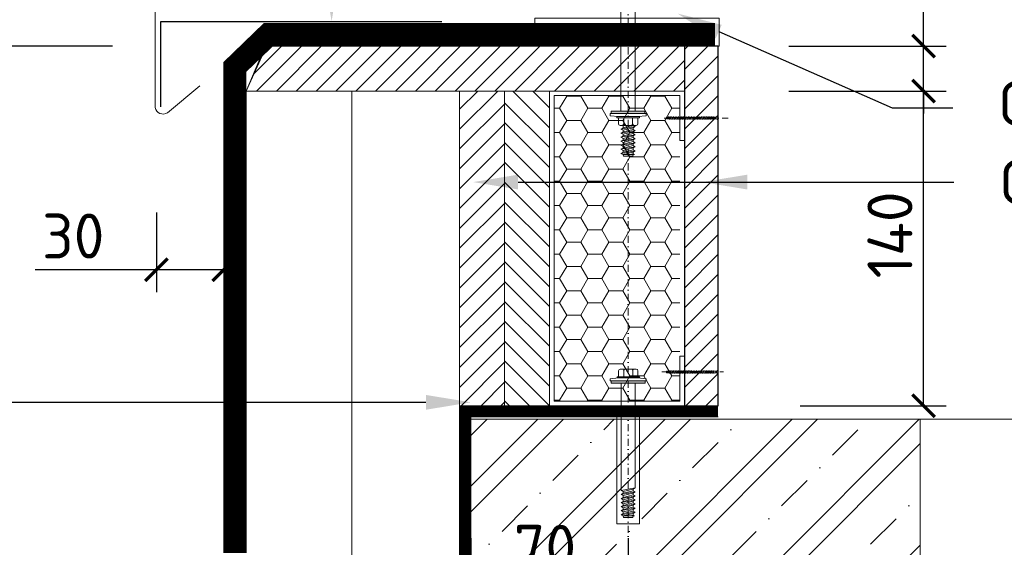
# Model space of a CAD drawing. Header units: millimetres. Extents: x -385852 to 238709, y -99680 to 201840.
# Tile 157 of 176: x 32961 to 33399, y -50283 to -50048. Entities that reach past the tile are written whole.
import ezdxf
from ezdxf import colors
from ezdxf.entities.mleader import LeaderData, LeaderLine
from ezdxf.math import Vec2, Vec3

# ---------------------------------------------------------------- set-up
doc = ezdxf.new("R2010")
doc.units = ezdxf.units.MM
doc.linetypes.add('CARKOVANA', pattern=[5, 3, -2])
doc.linetypes.add('DASHDOT', pattern=[25.4, 12.7, -6.35, 0, -6.35])
doc.layers.get('0').update_dxf_attribs({"color": 4})
doc.layers.get('Defpoints').update_dxf_attribs({"color": 8})
doc.layers.add('_____detaily', color=1, linetype='Continuous')
doc.layers.add('_____detaily @ 10', color=1, linetype='Continuous')
for name, color, linetype, lineweight in [('A99_N_sraf', 252, 'Continuous', 9), ('A99_N_sraf @ 100', 252, 'Continuous', 9), ('A99_N_sraf @ 200', 252, 'Continuous', 9), ('A99_N_sraf @ 50', 252, 'Continuous', 9), ('A99_S_kce-pohl', 7, 'Continuous', 5), ('A99_S_kce-rez-sil', 7, 'Continuous', 5)]:
    doc.layers.add(name, color=color, linetype=linetype, lineweight=lineweight)
doc.styles.add('A99_popis', font='isocpeur.ttf')
doc.styles.get("Standard").update_dxf_attribs({"font": 'isocpeur.ttf', "height": 20})
doc.linetypes.add('IZOLACE', pattern='A,0.00254,-2.54,[134,ltypeshp.shx,S=2.54,R=0,X=-2.54,Y=0],-5.08,[134,ltypeshp.shx,S=2.54,R=180,X=2.54,Y=0],-2.54', length=10.16254)
doc.dimstyles.new('detaily_10', dxfattribs={"dimtxt": 20, "dimasz": 10, "dimexe": 10, "dimexo": 10, "dimgap": 5, "dimtad": 1, "dimdec": 0, "dimtxsty": 'Standard', "dimblk": 'ARCHTICK', "dimcen": 3, "dimazin": 0, "dimtfac": 1, "dimtdec": 0, "dimtmove": 0, "dimatfit": 0, "dimfxl": 0, "dimarcsym": 0})
pattern_1 = [(45, (27501.5, -19316), (-28.28427, 28.28427), []), (45, (27512.814, -19316), (-28.28427, 28.28427), []), (45, (27535.44, -19316), (-16.970563, 39.59798), [16, -8, 0, -8])]

# ---------------------------------------------------------------- blocks, each defined once
blk = doc.blocks.new('_ArchTick')
at = {"color": 0, "linetype": 'ByBlock', "const_width": 0.15}
blk.add_lwpolyline([(-0.5, -0.5), (0.5, 0.5)], dxfattribs=at)
blk = doc.blocks.new('*D209')
at = {"layer": '_____detaily', "color": 0, "linetype": 'Continuous', "lineweight": -2, "transparency": 16777216}
for p, q in [((33051.5, -50103.76), (33051.5, -50169.5)), ((33021.5, -50134), (33021.5, -50169.5)), ((33021.5, -50159.5), (32967.5, -50159.5)), ((33051.5, -50159.5), (33021.5, -50159.5)), ((33051.5, -50159.5), (33061.5, -50159.5))]:
    blk.add_line(p, q, dxfattribs=at)
at = {"layer": 'Defpoints', "color": 0, "linetype": 'Continuous', "lineweight": 5, "transparency": 16777216}
for p in [(33051.5, -50093.76), (33021.5, -50124), (33021.5, -50159.5)]:
    blk.add_point(p, dxfattribs=at)
at = {"layer": '_____detaily', "color": 0, "linetype": 'Continuous', "lineweight": -2, "transparency": 16777216, "xscale": 10, "yscale": 10, "zscale": 10}
blk.add_blockref('_ArchTick', (33021.5, -50159.5), dxfattribs=at)
at = {"layer": '_____detaily', "color": 0, "linetype": 'Continuous', "lineweight": -2, "transparency": 16777216, "xscale": 10, "yscale": 10, "zscale": 10, "rotation": 180}
blk.add_blockref('_ArchTick', (33051.5, -50159.5), dxfattribs=at)
at = {"layer": '_____detaily', "color": 0, "linetype": 'Continuous', "lineweight": 5, "transparency": 16777216, "insert": (32984.5, -50144.5), "char_height": 20, "attachment_point": 5}
blk.add_mtext('30', dxfattribs=at)
blk = doc.blocks.new('*D208')
at = {"layer": '_____detaily', "color": 0, "linetype": 'Continuous', "lineweight": -2, "transparency": 16777216}
for p, q in [((33002, -50060), (32932, -50060)), ((32942, -50461.5), (32942, -50060)), ((32978.5, -50461.5), (32932, -50461.5))]:
    blk.add_line(p, q, dxfattribs=at)
at = {"layer": 'Defpoints', "color": 0, "linetype": 'Continuous', "lineweight": 5, "transparency": 16777216}
for p in [(32942, -50060), (33131.5, -50060), (32988.5, -50461.5)]:
    blk.add_point(p, dxfattribs=at)
at = {"layer": '_____detaily', "color": 0, "linetype": 'Continuous', "lineweight": -2, "transparency": 16777216, "xscale": 10, "yscale": 10, "zscale": 10}
for p, rotation in [((32942, -50060), 90), ((32942, -50461.5), 270)]:
    blk.add_blockref('_ArchTick', p, dxfattribs=dict(at, rotation=rotation))
at = {"layer": '_____detaily', "color": 0, "linetype": 'Continuous', "lineweight": 5, "transparency": 16777216, "insert": (32927, -50255.5), "char_height": 20, "attachment_point": 5, "rotation": 90}
blk.add_mtext('402', dxfattribs=at)
blk = doc.blocks.new('Befestiger_gross')
at = {"layer": '_____detaily', "linetype": 'Continuous', "lineweight": -2}
for p, q in [((0.53, 0.5), (0, 0)), ((0.53, 0.5), (0, 0)), ((0.53, -0.51), (0, 0)), ((0.53, -0.51), (0, 0)), ((2.14, 0.5), (0.53, 0.5)), ((2.14, 0.5), (0.53, 0.5)), ((0.57, 0.5), (0.56, 0.5)), ((0.56, 0.5), (0.56, 0.5)), ((0.57, 0.5), (0.56, 0.5)), ((0.56, 0.5), (0.56, 0.5)), ((1.67, -1.02), (2.31, 1.02)), ((2.31, 1.01), (2.14, 0.5)), ((2.31, 1.01), (2.46, 0.5)), ((2.31, 1.01), (2.46, 0.5)), ((3.33, 0.5), (2.46, 0.5)), ((3.33, 0.5), (2.46, 0.5)), ((2.86, -1.02), (3.49, 1.02)), ((3.49, 1.01), (3.33, 0.5)), ((3.49, 1.01), (3.65, 0.5)), ((3.49, 1.01), (3.65, 0.5)), ((4.52, 0.5), (3.65, 0.5)), ((4.52, 0.5), (3.65, 0.5)), ((4.04, -1.02), (4.68, 1.02)), ((4.52, 0.5), (4.68, 1.01)), ((4.68, 1.01), (4.83, 0.51)), ((4.68, 1.01), (4.83, 0.51)), ((5.69, 0.51), (4.83, 0.51)), ((5.69, 0.51), (4.83, 0.51)), ((5.22, -0.99), (5.86, 1.05)), ((5.69, 0.51), (5.86, 1.04)), ((5.86, 1.04), (6.02, 0.52)), ((5.86, 1.04), (6.02, 0.52)), ((6.88, 0.52), (6.02, 0.52)), ((6.02, 0.52), (6.02, 0.52)), ((6.88, 0.52), (6.02, 0.52)), ((6.02, 0.52), (6.02, 0.52)), ((6.41, -0.99), (7.05, 1.05)), ((6.88, 0.52), (7.05, 1.04)), ((7.05, 1.04), (7.2, 0.52)), ((7.05, 1.04), (7.2, 0.52)), ((8.07, 0.52), (7.2, 0.52)), ((8.07, 0.52), (7.2, 0.52)), ((7.59, -0.99), (8.23, 1.05)), ((8.07, 0.52), (8.23, 1.04)), ((8.23, 1.04), (8.39, 0.52)), ((8.23, 1.04), (8.39, 0.52)), ((9.26, 0.52), (8.39, 0.52)), ((9.26, 0.52), (8.39, 0.52)), ((8.78, -0.99), (9.42, 1.05)), ((9.26, 0.52), (9.42, 1.04)), ((9.42, 1.04), (9.58, 0.52)), ((9.42, 1.04), (9.58, 0.52)), ((10.46, 0.52), (9.58, 0.52)), ((10.46, 0.52), (9.58, 0.52)), ((9.98, -1.02), (10.62, 1.02)), ((10.62, 1.01), (10.46, 0.52)), ((10.62, 1.01), (10.77, 0.5)), ((10.62, 1.01), (10.77, 0.5)), ((11.64, 0.5), (10.77, 0.5)), ((11.64, 0.5), (10.77, 0.5)), ((11.16, -1.02), (11.8, 1.02)), ((11.8, 1.01), (11.64, 0.5)), ((11.8, 1.01), (11.96, 0.5)), ((11.8, 1.01), (11.96, 0.5)), ((12.83, 0.5), (11.96, 0.5)), ((12.83, 0.5), (11.96, 0.5)), ((12.35, -1.02), (12.99, 1.02)), ((12.99, 1.01), (12.83, 0.5)), ((12.99, 1.01), (13.14, 0.51)), ((12.99, 1.01), (13.14, 0.51)), ((14, 0.51), (13.14, 0.51)), ((14, 0.51), (13.14, 0.51)), ((13.53, -0.99), (14.17, 1.05)), ((14.17, 1.04), (14, 0.51)), ((14.17, 1.04), (14.32, 0.52)), ((14.17, 1.04), (14.32, 0.52)), ((15.19, 0.52), (14.32, 0.52)), ((14.32, 0.52), (14.32, 0.52)), ((15.19, 0.52), (14.32, 0.52)), ((14.32, 0.52), (14.32, 0.52)), ((14.72, -0.99), (15.36, 1.05)), ((15.36, 1.04), (15.19, 0.52)), ((15.36, 1.04), (15.51, 0.52)), ((15.36, 1.04), (15.51, 0.52)), ((16.38, 0.52), (15.51, 0.52)), ((16.38, 0.52), (15.51, 0.52)), ((15.9, -0.99), (16.54, 1.05)), ((16.54, 1.04), (16.38, 0.52)), ((16.54, 1.04), (16.7, 0.52)), ((16.54, 1.04), (16.7, 0.52)), ((17.57, 0.52), (16.7, 0.52)), ((17.57, 0.52), (16.7, 0.52)), ((17.09, -0.99), (17.73, 1.05)), ((17.73, 1.04), (17.57, 0.52)), ((17.73, 1.04), (17.89, 0.52)), ((17.73, 1.04), (17.89, 0.52)), ((18.75, 0.52), (17.89, 0.52)), ((18.75, 0.52), (17.89, 0.52)), ((18.28, -0.99), (18.92, 1.05)), ((18.92, 1.04), (18.75, 0.52)), ((18.92, 1.04), (19.07, 0.54)), ((18.92, 1.04), (19.07, 0.54)), ((19.95, 0.54), (19.07, 0.54)), ((19.95, 0.54), (19.07, 0.54)), ((19.47, -0.98), (20.11, 1.06)), ((20.11, 1.05), (19.95, 0.54)), ((20.11, 1.05), (20.27, 0.54)), ((20.11, 1.05), (20.27, 0.54)), ((21.14, 0.54), (20.27, 0.54)), ((20.27, 0.54), (20.27, 0.54)), ((21.14, 0.54), (20.27, 0.54)), ((20.27, 0.54), (20.27, 0.54)), ((20.66, -0.98), (21.3, 1.06)), ((21.3, 1.05), (21.14, 0.54)), ((21.3, 1.05), (21.46, 0.54)), ((21.3, 1.05), (21.46, 0.54)), ((22.32, 0.54), (21.46, 0.54)), ((22.32, 0.54), (21.46, 0.54)), ((21.85, -0.98), (22.49, 1.06)), ((22.49, 1.05), (22.32, 0.54)), ((22.49, 1.05), (22.64, 0.54)), ((22.49, 1.05), (22.64, 0.54)), ((23.51, 0.54), (22.64, 0.54)), ((23.51, 0.54), (22.64, 0.54)), ((23.04, -0.98), (23.67, 1.06)), ((23.67, 1.05), (23.51, 0.54)), ((23.67, 1.05), (23.83, 0.54)), ((23.67, 1.05), (23.83, 0.54)), ((24.7, 0.54), (23.83, 0.54)), ((24.7, 0.54), (23.83, 0.54)), ((24.22, -0.98), (24.86, 1.06)), ((24.86, 1.05), (24.7, 0.54)), ((24.86, 1.05), (25.02, 0.54)), ((24.86, 1.05), (25.02, 0.54)), ((25.88, 0.54), (25.02, 0.54)), ((25.88, 0.54), (25.02, 0.54)), ((25.41, -0.99), (26.05, 1.06)), ((26.05, 1.05), (25.88, 0.54)), ((26.05, 1.05), (26.2, 0.54)), ((26.05, 1.05), (26.2, 0.54)), ((27.04, 0.54), (26.2, 0.54)), ((27.04, 0.54), (26.2, 0.54)), ((26.55, -1.02), (27.19, 1.03)), ((27.19, 1.02), (27.04, 0.54)), ((27.19, 1.02), (27.34, 0.5)), ((27.19, 1.02), (27.34, 0.5)), ((28.21, 0.5), (27.34, 0.5)), ((28.21, 0.5), (27.34, 0.5)), ((27.74, -1.02), (28.38, 1.03)), ((28.38, 1.02), (28.21, 0.5)), ((28.38, 1.02), (28.53, 0.5)), ((28.38, 1.02), (28.53, 0.5)), ((29.4, 0.5), (28.53, 0.5)), ((28.53, 0.5), (28.53, 0.5)), ((29.4, 0.5), (28.53, 0.5)), ((28.53, 0.5), (28.53, 0.5)), ((28.92, -1.02), (29.56, 1.03)), ((29.56, 1.02), (29.4, 0.5)), ((29.56, 1.02), (29.72, 0.5)), ((29.56, 1.02), (29.72, 0.5)), ((30.59, 0.5), (29.72, 0.5)), ((30.59, 0.5), (29.72, 0.5)), ((30.11, -1.02), (30.75, 1.03)), ((30.75, 1.02), (30.59, 0.5)), ((30.75, 1.02), (30.91, 0.5)), ((30.75, 1.02), (30.91, 0.5)), ((31.77, 0.5), (30.91, 0.5)), ((31.77, 0.5), (30.91, 0.5)), ((31.3, -1.02), (31.94, 1.03)), ((31.94, 1.02), (31.77, 0.5)), ((31.94, 1.02), (32.09, 0.5)), ((31.94, 1.02), (32.09, 0.5)), ((32.96, 0.5), (32.09, 0.5)), ((32.96, 0.5), (32.09, 0.5)), ((32.49, -1.02), (33.12, 1.03)), ((33.12, 1.02), (32.96, 0.5)), ((33.12, 1.02), (33.28, 0.5)), ((33.12, 1.02), (33.28, 0.5)), ((34.15, 0.5), (33.28, 0.5)), ((34.15, 0.5), (33.28, 0.5)), ((33.67, -1.02), (34.31, 1.03)), ((34.31, 1.02), (34.15, 0.5)), ((34.31, 1.02), (34.47, 0.5)), ((34.31, 1.02), (34.47, 0.5)), ((36.49, 0.5), (34.47, 0.5)), ((36.49, 0.5), (34.47, 0.5)), ((36.49, 0.5), (37.27, 1.44)), ((36.49, 0.5), (37.27, 1.44)), ((37.27, -1.44), (37.27, 1.44)), ((37.27, -1.44), (37.27, 1.44)), ((1.51, -0.51), (0.53, -0.51)), ((1.51, -0.51), (0.53, -0.51)), ((1.51, -0.51), (1.67, -1.02)), ((1.51, -0.51), (1.67, -1.02)), ((1.67, -1.02), (1.83, -0.51)), ((2.7, -0.51), (1.83, -0.51)), ((2.7, -0.51), (1.83, -0.51)), ((2.7, -0.51), (2.85, -1.02)), ((2.7, -0.51), (2.85, -1.02)), ((2.85, -1.02), (3.01, -0.51)), ((3.89, -0.51), (3.01, -0.51)), ((3.89, -0.51), (3.01, -0.51)), ((3.89, -0.51), (4.04, -1.02)), ((3.89, -0.51), (4.04, -1.02)), ((4.21, -0.49), (4.04, -1.02)), ((5.06, -0.49), (4.21, -0.49)), ((5.06, -0.49), (4.21, -0.49)), ((5.06, -0.49), (5.22, -0.99)), ((5.06, -0.49), (5.22, -0.99)), ((5.38, -0.49), (5.22, -0.99)), ((6.25, -0.49), (5.38, -0.49)), ((6.25, -0.49), (5.38, -0.49)), ((6.25, -0.49), (6.4, -0.99)), ((6.25, -0.49), (6.4, -0.99)), ((6.57, -0.49), (6.4, -0.99)), ((7.44, -0.49), (6.57, -0.49)), ((7.44, -0.49), (6.57, -0.49)), ((7.44, -0.49), (7.59, -0.99)), ((7.44, -0.49), (7.59, -0.99)), ((7.75, -0.49), (7.59, -0.99)), ((8.63, -0.49), (7.75, -0.49)), ((8.63, -0.49), (7.75, -0.49)), ((8.63, -0.49), (8.78, -0.99)), ((8.63, -0.49), (8.78, -0.99)), ((8.94, -0.49), (8.78, -0.99)), ((9.81, -0.49), (8.94, -0.49)), ((9.81, -0.49), (8.94, -0.49)), ((9.81, -0.49), (9.97, -1.02)), ((9.81, -0.49), (9.97, -1.02)), ((10.14, -0.51), (9.97, -1.02)), ((11.01, -0.51), (10.14, -0.51)), ((11.01, -0.51), (10.14, -0.51)), ((11.01, -0.51), (11.16, -1.02)), ((11.01, -0.51), (11.16, -1.02)), ((11.32, -0.51), (11.16, -1.02)), ((12.19, -0.51), (11.32, -0.51)), ((12.19, -0.51), (11.32, -0.51)), ((12.19, -0.51), (12.35, -1.02)), ((12.19, -0.51), (12.35, -1.02)), ((12.54, -0.49), (12.35, -1.02)), ((13.37, -0.49), (12.54, -0.49)), ((13.37, -0.49), (12.54, -0.49)), ((13.37, -0.49), (13.53, -0.99)), ((13.37, -0.49), (13.53, -0.99)), ((13.69, -0.49), (13.53, -0.99)), ((14.56, -0.49), (13.69, -0.49)), ((14.56, -0.49), (13.69, -0.49)), ((14.56, -0.49), (14.71, -0.99)), ((14.56, -0.49), (14.71, -0.99)), ((14.88, -0.49), (14.71, -0.99)), ((15.75, -0.49), (14.88, -0.49)), ((15.75, -0.49), (14.88, -0.49)), ((15.75, -0.49), (15.9, -0.99)), ((15.75, -0.49), (15.9, -0.99)), ((16.06, -0.49), (15.9, -0.99)), ((16.93, -0.49), (16.06, -0.49)), ((16.93, -0.49), (16.06, -0.49)), ((16.93, -0.49), (17.09, -0.99)), ((16.93, -0.49), (17.09, -0.99)), ((17.25, -0.49), (17.09, -0.99)), ((18.12, -0.49), (17.25, -0.49)), ((18.12, -0.49), (17.25, -0.49)), ((18.12, -0.49), (18.28, -0.99)), ((18.12, -0.49), (18.28, -0.99)), ((18.44, -0.47), (18.28, -0.99)), ((19.32, -0.47), (18.44, -0.47)), ((19.32, -0.47), (18.44, -0.47)), ((19.32, -0.47), (19.47, -0.98)), ((19.32, -0.47), (19.47, -0.98)), ((19.63, -0.47), (19.47, -0.98)), ((20.5, -0.47), (19.63, -0.47)), ((20.5, -0.47), (19.63, -0.47)), ((20.5, -0.47), (20.66, -0.98)), ((20.5, -0.47), (20.66, -0.98)), ((20.82, -0.47), (20.66, -0.98)), ((21.69, -0.47), (20.82, -0.47)), ((21.69, -0.47), (20.82, -0.47)), ((21.69, -0.47), (21.85, -0.98)), ((21.69, -0.47), (21.85, -0.98)), ((22.01, -0.47), (21.85, -0.98)), ((22.88, -0.47), (22.01, -0.47)), ((22.88, -0.47), (22.01, -0.47)), ((22.88, -0.47), (23.03, -0.98)), ((22.88, -0.47), (23.03, -0.98)), ((23.19, -0.47), (23.03, -0.98)), ((24.07, -0.47), (23.19, -0.47)), ((24.07, -0.47), (23.19, -0.47)), ((24.07, -0.47), (24.22, -0.98)), ((24.07, -0.47), (24.22, -0.98)), ((24.38, -0.47), (24.22, -0.98)), ((25.25, -0.47), (24.38, -0.47)), ((25.25, -0.47), (24.38, -0.47)), ((25.25, -0.47), (25.41, -0.98)), ((25.25, -0.47), (25.41, -0.98)), ((25.56, -0.51), (25.41, -0.98)), ((26.39, -0.51), (25.56, -0.51)), ((26.39, -0.51), (25.56, -0.51)), ((26.39, -0.51), (26.55, -1.01)), ((26.39, -0.51), (26.55, -1.01)), ((26.71, -0.51), (26.55, -1.01)), ((27.58, -0.51), (26.71, -0.51)), ((27.58, -0.51), (26.71, -0.51)), ((27.58, -0.51), (27.73, -1.01)), ((27.58, -0.51), (27.73, -1.01)), ((27.9, -0.51), (27.73, -1.01)), ((28.77, -0.51), (27.9, -0.51)), ((28.77, -0.51), (27.9, -0.51)), ((28.77, -0.51), (28.92, -1.01)), ((28.77, -0.51), (28.92, -1.01)), ((29.08, -0.51), (28.92, -1.01)), ((29.95, -0.51), (29.08, -0.51)), ((29.95, -0.51), (29.08, -0.51)), ((29.95, -0.51), (30.11, -1.02)), ((29.95, -0.51), (30.11, -1.02)), ((30.27, -0.51), (30.11, -1.02)), ((31.14, -0.51), (30.27, -0.51)), ((31.14, -0.51), (30.27, -0.51)), ((31.14, -0.51), (31.3, -1.02)), ((31.14, -0.51), (31.3, -1.02)), ((31.46, -0.51), (31.3, -1.02)), ((32.33, -0.51), (31.46, -0.51)), ((32.33, -0.51), (31.46, -0.51)), ((32.33, -0.51), (32.49, -1.02)), ((32.33, -0.51), (32.49, -1.02)), ((32.64, -0.51), (32.49, -1.02)), ((33.52, -0.51), (32.64, -0.51)), ((33.52, -0.51), (32.64, -0.51)), ((33.52, -0.51), (33.67, -1.02)), ((33.52, -0.51), (33.67, -1.02)), ((33.83, -0.5), (33.67, -1.02)), ((36.51, -0.5), (33.83, -0.5)), ((36.51, -0.5), (33.83, -0.5)), ((36.51, -0.5), (37.27, -1.44)), ((36.51, -0.5), (37.27, -1.44))]:
    blk.add_line(p, q, dxfattribs=at)
blk = doc.blocks.new('*D212')
at = {"layer": '_____detaily', "color": 0, "linetype": 'Continuous', "lineweight": -2, "transparency": 16777216}
for p, q in [((33161.5, -50279), (33161.5, -50308)), ((33231.5, -50279), (33231.5, -50308)), ((33161.5, -50298), (33231.5, -50298))]:
    blk.add_line(p, q, dxfattribs=at)
at = {"layer": 'Defpoints', "color": 0, "linetype": 'Continuous', "lineweight": 5, "transparency": 16777216}
for p in [(33161.5, -50269), (33231.5, -50269), (33231.5, -50298)]:
    blk.add_point(p, dxfattribs=at)
at = {"layer": '_____detaily', "color": 0, "linetype": 'Continuous', "lineweight": -2, "transparency": 16777216, "xscale": 10, "yscale": 10, "zscale": 10, "rotation": 180}
blk.add_blockref('_ArchTick', (33161.5, -50298), dxfattribs=at)
at = {"layer": '_____detaily', "color": 0, "linetype": 'Continuous', "lineweight": -2, "transparency": 16777216, "xscale": 10, "yscale": 10, "zscale": 10}
blk.add_blockref('_ArchTick', (33231.5, -50298), dxfattribs=at)
at = {"layer": '_____detaily', "color": 0, "linetype": 'Continuous', "lineweight": 5, "transparency": 16777216, "insert": (33194.5, -50283), "char_height": 20, "attachment_point": 5}
blk.add_mtext('70', dxfattribs=at)
blk = doc.blocks.new('*D214')
at = {"layer": '_____detaily', "color": 0, "linetype": 'Continuous', "lineweight": -2, "transparency": 16777216}
for p, q in [((33308, -50080), (33373, -50080)), ((33363, -50220), (33363, -50080)), ((33308, -50220), (33373, -50220))]:
    blk.add_line(p, q, dxfattribs=at)
at = {"layer": 'Defpoints', "color": 0, "linetype": 'Continuous', "lineweight": 5, "transparency": 16777216}
for p in [(33298, -50080), (33363, -50080), (33298, -50220)]:
    blk.add_point(p, dxfattribs=at)
at = {"layer": '_____detaily', "color": 0, "linetype": 'Continuous', "lineweight": -2, "transparency": 16777216, "xscale": 10, "yscale": 10, "zscale": 10}
for p, rotation in [((33363, -50080), 90), ((33363, -50220), 270)]:
    blk.add_blockref('_ArchTick', p, dxfattribs=dict(at, rotation=rotation))
at = {"layer": '_____detaily', "color": 0, "linetype": 'Continuous', "lineweight": 5, "transparency": 16777216, "insert": (33348, -50144), "char_height": 20, "attachment_point": 5, "rotation": 90}
blk.add_mtext('140', dxfattribs=at)
blk = doc.blocks.new('*D213')
at = {"layer": '_____detaily', "color": 0, "linetype": 'Continuous', "lineweight": -2, "transparency": 16777216}
for p, q in [((33363, -50060), (33363, -49991)), ((33303, -50060), (33373, -50060)), ((33363, -50080), (33363, -50060)), ((33303, -50080), (33373, -50080)), ((33363, -50080), (33363, -50090))]:
    blk.add_line(p, q, dxfattribs=at)
at = {"layer": 'Defpoints', "color": 0, "linetype": 'Continuous', "lineweight": 5, "transparency": 16777216}
for p in [(33282.5, -50060), (33283, -50080), (33363, -50080)]:
    blk.add_point(p, dxfattribs=at)
at = {"layer": '_____detaily', "color": 0, "linetype": 'Continuous', "lineweight": -2, "transparency": 16777216, "xscale": 10, "yscale": 10, "zscale": 10}
for p, rotation in [((33363, -50060), 270), ((33363, -50080), 90)]:
    blk.add_blockref('_ArchTick', p, dxfattribs=dict(at, rotation=rotation))
at = {"layer": '_____detaily', "color": 0, "linetype": 'Continuous', "lineweight": 5, "transparency": 16777216, "insert": (33348, -50008), "char_height": 20, "attachment_point": 5, "rotation": 90}
blk.add_mtext('20', dxfattribs=at)
blk = doc.blocks.new('*U330')
at = {"layer": 'A99_N_sraf @ 100', "lineweight": 0, "ltscale": 2, "transparency": 33554687}
h = blk.add_hatch(dxfattribs=at)
h.set_pattern_fill('ZELEZOBETON', color=256, scale=8)
h.set_pattern_definition(pattern_1)
h.paths.add_polyline_path([(33361.5, -50991), (33361.5, -50226), (33161.5, -50226), (33161.5, -50741), (33261.5, -50741), (33261.5, -50991)])
at = {"layer": 'A99_N_sraf @ 200', "lineweight": 0, "ltscale": 2, "transparency": 33554687}
h = blk.add_hatch(dxfattribs=at)
h.set_pattern_fill('ZELEZOBETON', color=256, scale=8)
h.set_pattern_definition(pattern_1)
h.paths.add_polyline_path([(33361.5, -50991), (33361.5, -50226), (33161.5, -50226), (33161.5, -50741), (33261.5, -50741), (33261.5, -50991)])
at = {"layer": 'A99_N_sraf @ 50', "lineweight": 0, "ltscale": 2, "transparency": 33554687}
h = blk.add_hatch(dxfattribs=at)
h.set_pattern_fill('ZELEZOBETON', color=256, scale=8)
h.set_pattern_definition(pattern_1)
h.paths.add_polyline_path([(33361.5, -50991), (33361.5, -50226), (33161.5, -50226), (33161.5, -50741), (33261.5, -50741), (33261.5, -50991)])

msp = doc.modelspace()

# ---------------------------------------------------------------- hatches: boundary and pattern name
at = {"layer": '_____detaily', "lineweight": 0, "transparency": 33554562}
h = msp.add_hatch(dxfattribs=at)
h.set_pattern_fill('ANSI31', color=1, scale=50, angle=-90)
h.set_pattern_definition([(45, (-1342.6666, -54640), (-4.4194174, 4.4194174), [])])
h.paths.add_polyline_path([(33062, -50080), (33256.5, -50080), (33256.5, -50060), (33069.5, -50060)])
h = msp.add_hatch(dxfattribs=at)
h.set_pattern_fill('ANSI31', color=1, scale=50, angle=-90)
h.set_pattern_definition([(45, (-1170.6666, -54640), (-4.4194174, 4.4194174), [])])
h.paths.add_polyline_path([(33256.5, -50060), (33256.5, -50220), (33271.5, -50220), (33271.5, -50060)])
h = msp.add_hatch(dxfattribs=at)
h.set_pattern_fill('ANSI31', color=1, scale=50, angle=-90)
h.set_pattern_definition([(45, (-1270.6666, -54640), (-4.4194174, 4.4194174), [])])
h.paths.add_polyline_path([(33156.5, -50080), (33156.5, -50220), (33176.5, -50220), (33176.5, -50080)])
h = msp.add_hatch(dxfattribs=at)
h.set_pattern_fill('ANSI31', color=1, scale=50, angle=-90)
h.set_pattern_definition([(315, (0, 0), (4.4194174, 4.4194174), [])])
h.paths.add_polyline_path([(33176.5, -50080), (33176.5, -50220), (33196.5, -50220), (33196.5, -50080)])
at = {"layer": '_____detaily', "lineweight": 0}
for points in [[(33238.95743, -50089.99955), (33223.95748, -50089.99955), (33223.95748, -50088.99955), (33238.95743, -50088.99955)], [(33238.99899, -50209.0001), (33223.99905, -50209.0001), (33223.99905, -50210.0001), (33238.99899, -50210.0001)]]:
    msp.add_hatch(color=9, dxfattribs=at).paths.add_polyline_path(points)
at = {"layer": 'A99_N_sraf @ 200', "linetype": 'Continuous', "lineweight": 0}
h = msp.add_hatch(dxfattribs=at)
h.set_pattern_fill('HONEY', color=1, scale=0.25, angle=-90, style=2)
h.set_pattern_definition([(360, (-1017274, 154500), (9.375, 5.41265875), [6.25, -12.5]), (120, (-1017274, 154500), (-9.37499998, 5.412658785), [6.25, -12.5]), (60, (-1017274, 154500), (2e-08, 10.825317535), [-12.5, 6.25])])
h.paths.add_polyline_path([(33198.5, -50082), (33198.5, -50218), (33254.5, -50218), (33254.5, -50082)])

# ---------------------------------------------------------------- linework, layer by layer
at = {"layer": '_____detaily', "lineweight": 0}
for p, q in [((33228.30748, -50088.99955), (33228.30748, -50041.71581)), ((33234.60748, -50088.99955), (33234.60748, -50041.71581)), ((33223.95748, -50088.99875), (33223.95743, -50089.99955)), ((33223.95748, -50089.99955), (33223.95748, -50088.99955)), ((33223.95748, -50088.99955), (33238.95743, -50088.99955)), ((33238.95743, -50088.99955), (33238.95743, -50089.99955)), ((33223.45743, -50089.99955), (33223.45737, -50090.99954)), ((33223.45737, -50090.99954), (33227.17, -50091.36074)), ((33223.45743, -50089.99955), (33239.45743, -50089.99955)), ((33223.45743, -50089.99955), (33223.45743, -50090.99955)), ((33238.95743, -50089.99955), (33223.95748, -50089.99955)), ((33226.49998, -50091.36074), (33226.49996, -50091.86074)), ((33236.49996, -50091.86124), (33226.49996, -50091.86074)), ((33236.49998, -50091.36124), (33226.49998, -50091.36074)), ((33227.16996, -50092.15278), (33227.16982, -50094.50982)), ((33235.82997, -50091.36124), (33227.17, -50091.36074)), ((33229.53176, -50092.15289), (33229.53163, -50094.50996)), ((33233.46811, -50092.153), (33233.46798, -50094.51019)), ((33233.46811, -50092.22928), (33233.46798, -50094.51019)), ((33235.82992, -50092.1532), (33235.82978, -50094.51032)), ((33235.82997, -50091.36124), (33239.45743, -50090.99955)), ((33236.49998, -50091.36124), (33236.49996, -50091.86124)), ((33239.45743, -50089.99955), (33239.45737, -50090.99956)), ((33239.45743, -50089.99955), (33239.45743, -50090.99955)), ((33235.04247, -50095.29755), (33227.95704, -50095.29714)), ((33228.30748, -50096.91527), (33234.60748, -50095.80441)), ((33228.30748, -50096.91527), (33229.20748, -50096.39566)), ((33228.30748, -50096.91527), (33229.20748, -50097.43489)), ((33228.30748, -50098.71527), (33234.60748, -50097.60441)), ((33228.30748, -50098.71527), (33229.20748, -50098.19566)), ((33229.20748, -50096.39566), (33233.70748, -50095.2848)), ((33229.20748, -50096.39566), (33229.20748, -50095.60712)), ((33229.20748, -50097.43489), (33233.70748, -50096.32403)), ((33229.20748, -50098.19566), (33233.70748, -50097.0848)), ((33229.20748, -50098.19566), (33229.20748, -50097.40712)), ((33229.20748, -50099.23489), (33233.70748, -50098.12403)), ((33233.70748, -50095.2848), (33234.60748, -50095.80441)), ((33233.70748, -50096.32403), (33234.60748, -50095.80441)), ((33233.70748, -50097.0848), (33233.70748, -50096.32403)), ((33233.70748, -50097.0848), (33234.60748, -50097.60441)), ((33233.70748, -50098.12403), (33234.60748, -50097.60441)), ((33233.70748, -50098.8848), (33233.70748, -50098.12403)), ((33228.30748, -50098.71527), (33229.20748, -50099.23489)), ((33228.30748, -50100.51527), (33234.60748, -50099.40441)), ((33228.30748, -50100.51527), (33229.20748, -50099.99566)), ((33228.30748, -50100.51527), (33229.20748, -50101.03489)), ((33228.30748, -50102.31527), (33234.60748, -50101.20441)), ((33228.30748, -50102.31527), (33229.20748, -50101.79566)), ((33228.30748, -50102.31527), (33229.20748, -50102.83489)), ((33229.20748, -50099.99566), (33233.70748, -50098.8848)), ((33229.20748, -50099.99566), (33229.20748, -50099.20712)), ((33229.20748, -50101.03489), (33233.70748, -50099.92403)), ((33229.20748, -50101.79566), (33233.70748, -50100.6848)), ((33229.20748, -50101.79566), (33229.20748, -50101.00712)), ((33229.20748, -50102.83489), (33233.70748, -50101.72403)), ((33229.20748, -50103.59566), (33233.70748, -50102.4848)), ((33229.20748, -50103.59566), (33229.20748, -50102.80712)), ((33233.70748, -50098.8848), (33234.60748, -50099.40441)), ((33233.70748, -50099.92403), (33234.60748, -50099.40441)), ((33233.70748, -50100.6848), (33233.70748, -50099.92403)), ((33233.70748, -50100.6848), (33234.60748, -50101.20441)), ((33233.70748, -50101.72403), (33234.60748, -50101.20441)), ((33233.70748, -50102.4848), (33233.70748, -50101.72403)), ((33233.70748, -50102.4848), (33234.60748, -50103.00441)), ((33228.30748, -50104.11527), (33234.60748, -50103.00441)), ((33228.30748, -50104.11527), (33229.20748, -50103.59566)), ((33228.30748, -50104.11527), (33229.20748, -50104.63489)), ((33228.30748, -50105.91527), (33234.60748, -50104.80441)), ((33228.30748, -50105.91527), (33229.20748, -50105.39566)), ((33228.30748, -50105.91527), (33229.20748, -50106.43489)), ((33228.30748, -50107.71527), (33234.60748, -50106.60441)), ((33228.30748, -50107.71527), (33229.20748, -50107.19566)), ((33229.20748, -50104.63489), (33233.70748, -50103.52403)), ((33229.20748, -50105.39566), (33233.70748, -50104.2848)), ((33229.20748, -50105.39566), (33229.20748, -50104.60712)), ((33229.20748, -50106.43489), (33233.70748, -50105.32403)), ((33229.20748, -50107.19566), (33233.70748, -50106.0848)), ((33229.20748, -50107.19566), (33229.20748, -50106.40712)), ((33229.20748, -50108.23489), (33233.70748, -50107.12403)), ((33233.70748, -50103.52403), (33234.60748, -50103.00441)), ((33233.70748, -50104.2848), (33233.70748, -50103.52403)), ((33233.70748, -50104.2848), (33234.60748, -50104.80441)), ((33233.70748, -50105.32403), (33234.60748, -50104.80441)), ((33233.70748, -50106.0848), (33233.70748, -50105.32403)), ((33233.70748, -50106.0848), (33234.60748, -50106.60441)), ((33233.70748, -50107.12403), (33234.60748, -50106.60441)), ((33233.70748, -50107.8848), (33233.70748, -50107.12403)), ((33228.30748, -50107.71527), (33229.20748, -50108.23489)), ((33229.20748, -50108.23489), (33229.39429, -50108.93208)), ((33229.20748, -50108.23489), (33234.31386, -50108.23489)), ((33229.39429, -50108.93208), (33233.52067, -50108.93208)), ((33232.2893, -50108.23489), (33233.70748, -50107.8848)), ((33233.52067, -50108.93208), (33233.70748, -50108.23489)), ((33233.70748, -50107.8848), (33234.31386, -50108.23489)), ((33223.49893, -50208.00011), (33227.21156, -50207.63891)), ((33223.49899, -50209.0001), (33223.49893, -50208.00011)), ((33223.49899, -50209.0001), (33223.49899, -50208.0001)), ((33236.54152, -50207.13841), (33226.54152, -50207.13891)), ((33226.54155, -50207.63891), (33226.54152, -50207.13891)), ((33236.54155, -50207.63841), (33226.54155, -50207.63891)), ((33227.21152, -50206.84688), (33227.21138, -50204.48983)), ((33235.87153, -50207.63841), (33227.21156, -50207.63891)), ((33235.08403, -50203.70211), (33227.99861, -50203.70252)), ((33229.57333, -50206.84677), (33229.57319, -50204.48969)), ((33233.50967, -50206.77037), (33233.50954, -50204.48947)), ((33233.50967, -50206.84665), (33233.50954, -50204.48947)), ((33235.87148, -50206.84645), (33235.87135, -50204.48933)), ((33235.87153, -50207.63841), (33239.49899, -50208.0001)), ((33236.54155, -50207.63841), (33236.54152, -50207.13841)), ((33239.49899, -50209.0001), (33239.49893, -50208.0001)), ((33239.49899, -50209.0001), (33239.49899, -50208.0001)), ((33223.49899, -50209.0001), (33239.49899, -50209.0001)), ((33223.99905, -50210.0009), (33223.99899, -50209.0001)), ((33238.99899, -50209.0001), (33223.99905, -50209.0001)), ((33223.99905, -50209.0001), (33223.99905, -50210.0001)), ((33223.99905, -50210.0001), (33238.99899, -50210.0001)), ((33228.34905, -50257.69956), (33228.34905, -50210.0001)), ((33234.64905, -50256.5887), (33234.64905, -50210.0001)), ((33238.99899, -50210.0001), (33238.99899, -50209.0001)), ((33228.34905, -50257.69956), (33234.64905, -50256.5887)), ((33228.34905, -50257.69956), (33229.24905, -50258.21918)), ((33228.34905, -50259.49956), (33234.64905, -50258.3887)), ((33228.34905, -50259.49956), (33229.24905, -50258.97995)), ((33228.34905, -50259.49956), (33229.24905, -50260.01918)), ((33228.34905, -50261.29956), (33234.64905, -50260.1887)), ((33229.24905, -50258.21918), (33233.74905, -50257.10832)), ((33229.24905, -50258.97995), (33233.74905, -50257.86909)), ((33229.24905, -50258.97995), (33229.24905, -50258.19141)), ((33229.24905, -50260.01918), (33233.74905, -50258.90832)), ((33229.24905, -50260.77995), (33233.74905, -50259.66909)), ((33229.24905, -50260.77995), (33229.24905, -50259.99141)), ((33233.74905, -50257.10832), (33234.64905, -50256.5887)), ((33233.74905, -50257.86909), (33233.74905, -50257.10832)), ((33233.74905, -50257.86909), (33234.64905, -50258.3887)), ((33233.74905, -50258.90832), (33234.64905, -50258.3887)), ((33233.74905, -50259.66909), (33233.74905, -50258.90832)), ((33233.74905, -50259.66909), (33234.64905, -50260.1887)), ((33233.74905, -50260.70832), (33234.64905, -50260.1887)), ((33228.34905, -50261.29956), (33229.24905, -50260.77995)), ((33228.34905, -50261.29956), (33229.24905, -50261.81918)), ((33228.34905, -50263.09956), (33234.64905, -50261.9887)), ((33228.34905, -50263.09956), (33229.24905, -50262.57995)), ((33228.34905, -50263.09956), (33229.24905, -50263.61918)), ((33228.34905, -50264.89956), (33234.64905, -50263.7887)), ((33228.34905, -50264.89956), (33229.24905, -50264.37995)), ((33228.34905, -50264.89956), (33229.24905, -50265.41918)), ((33229.24905, -50261.81918), (33233.74905, -50260.70832)), ((33229.24905, -50262.57995), (33233.74905, -50261.46909)), ((33229.24905, -50262.57995), (33229.24905, -50261.79141)), ((33229.24905, -50263.61918), (33233.74905, -50262.50832)), ((33229.24905, -50264.37995), (33233.74905, -50263.26909)), ((33229.24905, -50264.37995), (33229.24905, -50263.59141)), ((33229.24905, -50265.41918), (33233.74905, -50264.30832)), ((33233.74905, -50261.46909), (33233.74905, -50260.70832)), ((33233.74905, -50261.46909), (33234.64905, -50261.9887)), ((33233.74905, -50262.50832), (33234.64905, -50261.9887)), ((33233.74905, -50263.26909), (33233.74905, -50262.50832)), ((33233.74905, -50263.26909), (33234.64905, -50263.7887)), ((33233.74905, -50264.30832), (33234.64905, -50263.7887)), ((33233.74905, -50265.06909), (33233.74905, -50264.30832)), ((33228.34905, -50266.69956), (33234.64905, -50265.5887)), ((33228.34905, -50266.69956), (33229.24905, -50266.17995)), ((33228.34905, -50266.69956), (33229.24905, -50267.21918)), ((33228.34905, -50268.49956), (33234.64905, -50267.3887)), ((33228.34905, -50268.49956), (33229.24905, -50267.97995)), ((33228.34905, -50268.49956), (33229.24905, -50269.01918)), ((33229.24905, -50266.17995), (33233.74905, -50265.06909)), ((33229.24905, -50266.17995), (33229.24905, -50265.39141)), ((33229.24905, -50267.21918), (33233.74905, -50266.10832)), ((33229.24905, -50267.97995), (33233.74905, -50266.86909)), ((33229.24905, -50267.97995), (33229.24905, -50267.19141)), ((33229.24905, -50269.01918), (33233.74905, -50267.90832)), ((33229.24905, -50269.01918), (33229.43586, -50269.71637)), ((33229.24905, -50269.01918), (33234.35542, -50269.01918)), ((33232.33086, -50269.01918), (33233.74905, -50268.66909)), ((33233.56224, -50269.71637), (33233.74905, -50269.01918)), ((33233.74905, -50265.06909), (33234.64905, -50265.5887)), ((33233.74905, -50266.10832), (33234.64905, -50265.5887)), ((33233.74905, -50266.86909), (33233.74905, -50266.10832)), ((33233.74905, -50266.86909), (33234.64905, -50267.3887)), ((33233.74905, -50267.90832), (33234.64905, -50267.3887)), ((33233.74905, -50268.66909), (33233.74905, -50267.90832)), ((33233.74905, -50268.66909), (33234.35542, -50269.01918)), ((33229.43586, -50269.71637), (33233.56224, -50269.71637))]:
    msp.add_line(p, q, dxfattribs=at)
at = {"layer": '_____detaily', "linetype": 'DASHDOT', "lineweight": 0, "ltscale": 0.25}
for points in [[(33231.49899, -50283), (33231.5, -49957)], [(33247.5, -50092), (33276, -50092)], [(33246.5, -50205), (33274, -50205)]]:
    msp.add_lwpolyline(points, dxfattribs=at)
at = {"layer": '_____detaily', "color": 1, "linetype": 'Continuous', "lineweight": 9}
msp.add_lwpolyline([(33177.5, -49995.99977), (33177.5, -50033.00023), (33021, -50044.5), (33021, -50087.31264, 0.552554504), (33026.40922, -50089.62669), (33040.88503, -50077.68336)], format="xyb", dxfattribs=at)
at = {"layer": '_____detaily', "color": 1, "linetype": 'Continuous', "lineweight": 30}
msp.add_lwpolyline([(33023.5, -50087.05488), (33023.5, -50049), (33148.5, -50049)], dxfattribs=at)
at = {"layer": '_____detaily', "color": 1, "linetype": 'CARKOVANA', "ltscale": 10, "const_width": 5}
for points in [[(33270.09064, -50052.5), (33070.48645, -50052.5), (33054, -50068.29952), (33054, -50285.5)], [(33270.09064, -50057.5), (33072.49548, -50057.5), (33059, -50070.43317), (33059, -50285.5)]]:
    msp.add_lwpolyline(points, dxfattribs=at)
at = {"layer": '_____detaily', "color": 1, "linetype": 'Continuous', "lineweight": 5}
for points in [[(33270.09064, -50050), (33069.48194, -50050), (33051.5, -50067.23269), (33051.5, -50285.5)], [(33270.09064, -50055), (33071.49097, -50055), (33056.5, -50069.36635), (33056.5, -50285.5)], [(33270.09064, -50055), (33071.09064, -50055), (33056.5, -50069.36635), (33056.5, -50285.5)], [(33270.09064, -50060), (33070.5, -50060), (33061.5, -50080), (33061.5, -50285.5)], [(33061.5, -50229.5), (33061.5, -50091)], [(33261.59064, -50220), (33156.5, -50220), (33156.5, -50496), (33136.5, -50496), (33136.5, -50661)], [(33271.5, -50225), (33161.5, -50225), (33161.5, -50501), (31365.59064, -50501)], [(33226.49905, -50225.0001), (33226.49905, -50272.5001), (33231.49905, -50272.5001)], [(33236.49905, -50225.0001), (33236.49905, -50272.5001), (33231.49905, -50272.5001)]]:
    msp.add_lwpolyline(points, dxfattribs=at)
for points in [[(33194.95748, -50047.49955), (33189.95748, -50047.49955), (33189.95748, -50049.99955), (33269.95748, -50049.99955), (33269.95748, -50059.99955), (33271.95748, -50059.99955), (33271.95748, -50047.49955), (33194.95748, -50047.49955)], [(33061.5, -50080), (33256.5, -50080), (33256.5, -50060), (33070, -50060)], [(33176.5, -50080), (33156.5, -50080), (33156.5, -50220), (33176.5, -50220)], [(33196.5, -50080), (33176.5, -50080), (33176.5, -50220), (33196.5, -50220)]]:
    msp.add_lwpolyline(points, close=True, dxfattribs=at)
at = {"layer": '_____detaily', "color": 1, "linetype": 'Continuous'}
msp.add_lwpolyline([(33271.5, -50220), (33271.5, -50060), (33256.5, -50060), (33256.5, -50220)], close=True, dxfattribs=at)
at = {"layer": '_____detaily', "color": 1, "linetype": 'IZOLACE', "lineweight": 0, "ltscale": 4.7}
msp.add_lwpolyline([(33108.5, -50080), (33108.5, -50494.5)], dxfattribs=at)
at = {"layer": '_____detaily', "color": 1, "linetype": 'Continuous', "lineweight": 18}
msp.add_lwpolyline([(33256.5, -50102), (33256.5, -50080), (33196.5, -50080), (33196.5, -50220), (33256.5, -50220), (33256.5, -50198), (33254.5, -50198), (33254.5, -50218), (33198.5, -50218), (33198.5, -50082), (33254.5, -50082), (33254.5, -50102)], close=True, dxfattribs=at)
at = {"layer": '_____detaily', "color": 1, "linetype": 'Continuous', "lineweight": 0}
msp.add_lwpolyline([(33061.5, -50229.5), (33061.5, -50171)], dxfattribs=at)
at = {"layer": '_____detaily', "color": 1, "linetype": 'CARKOVANA', "lineweight": 5, "ltscale": 10, "const_width": 5}
msp.add_lwpolyline([(33271.5, -50222.5), (33159, -50222.5), (33159, -50498.5), (33139, -50498.5), (33139, -50661)], dxfattribs=at)
at = {"layer": '_____detaily', "lineweight": 0}
for centre, start, end in [((33227.95709, -50094.50987), 179.9966833, 269.9966833), ((33228.74436, -50094.50991), 269.9966833, 359.9966833), ((33230.3189, -50094.51), 179.9966833, 269.9966833), ((33232.68071, -50094.51014), 269.9966833, 359.9966833), ((33234.25525, -50094.51023), 179.9966833, 269.9966833), ((33235.04252, -50094.51028), 269.9966833, 359.9966833), ((33227.99865, -50204.48979), 90.0033167, 180.0033167), ((33228.78592, -50204.48974), 0.0033167, 90.0033167), ((33230.36046, -50204.48965), 90.0033167, 180.0033167), ((33232.72227, -50204.48951), 0.0033167, 90.0033167), ((33234.29681, -50204.48942), 90.0033167, 180.0033167), ((33235.08408, -50204.48938), 0.0033167, 90.0033167)]:
    msp.add_arc(centre, 0.78727, start, end, dxfattribs=at)
for centre, start_param, end_param in [((33226.37796, -50092.15274), 0.936144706, 1.313740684), ((33228.73976, -50092.15286), 0.936144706, 1.313740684), ((33230.32376, -50092.15294), 3.700141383, 4.07773736), ((33232.67611, -50092.15305), 0.936144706, 1.313740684), ((33234.26011, -50092.15313), 3.700141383, 4.07773736), ((33236.62192, -50092.15325), 3.700141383, 4.07773736)]:
    msp.add_ellipse(centre, major_axis=(0.46954, -0.6378), ratio=1, start_param=start_param, end_param=end_param, dxfattribs=at)
at = {"layer": '_____detaily', "lineweight": 0, "extrusion": (0, 0, -1)}
for centre, start_param, end_param in [((33226.41952, -50206.84691), 0.936144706, 1.313740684), ((33228.78133, -50206.8468), 0.936144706, 1.313740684), ((33230.36533, -50206.84672), 3.700141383, 4.07773736), ((33232.71767, -50206.8466), 0.936144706, 1.313740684), ((33234.30167, -50206.84652), 3.700141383, 4.07773736), ((33236.66348, -50206.8464), 3.700141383, 4.07773736)]:
    msp.add_ellipse(centre, major_axis=(0.46954, 0.6378), ratio=1, start_param=start_param, end_param=end_param, dxfattribs=at)
at = {"layer": 'A99_S_kce-pohl', "linetype": 'Continuous'}
msp.add_lwpolyline([(35666.59064, -50226), (33361.5, -50226)], dxfattribs=at)
at = {"layer": 'A99_S_kce-pohl', "color": 7, "linetype": 'Continuous', "lineweight": 0}
msp.add_lwpolyline([(33161.5, -50741), (33161.5, -50231)], dxfattribs=at)
at = {"layer": 'A99_S_kce-rez-sil', "linetype": 'Continuous', "flags": 128}
for points in [[(33361.5, -50226), (33161.5, -50226)], [(33361.5, -50991), (33361.5, -50226)]]:
    msp.add_lwpolyline(points, dxfattribs=at)

# ---------------------------------------------------------------- block references
at = {"layer": '_____detaily', "color": 2, "linetype": 'Continuous', "lineweight": 0, "xscale": -0.61875, "yscale": 0.61875, "zscale": 0.61875, "rotation": 180}
for p in [(33248.4407, -50092.00039), (33248.4407, -50205.00039)]:
    msp.add_blockref('Befestiger_gross', p, dxfattribs=at)
at = {"layer": 'A99_N_sraf', "color": 4, "linetype": 'Continuous', "lineweight": 5}
msp.add_blockref('*U330', (0, 0), dxfattribs=at)

# ---------------------------------------------------------------- dimensions: what is measured, and where the dimension line sits
at = {"layer": '_____detaily', "color": 5, "linetype": 'Continuous', "lineweight": 5}
for base, p1, p2, angle, picture, middle in [((33363, -50080), (33282.5, -50060), (33283, -50080), 90, '*D213', (33363, -50008)), ((32942, -50060), (32988.5000038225, -50461.5), (33131.5, -50060), 90, '*D208', (32942, -50255.5)), ((33363, -50080), (33298, -50220), (33298, -50080), 90, '*D214', (33363, -50144)), ((33021.5, -50159.5), (33051.5, -50093.76188), (33021.5, -50124), 180, '*D209', (32984.5, -50159.5))]:
    dim = msp.add_linear_dim(base=base, p1=p1, p2=p2, angle=angle, dimstyle='detaily_10', dxfattribs=at)
    dim.commit()
    dim.dimension.update_dxf_attribs({"geometry": picture, "text_midpoint": middle, "dimtype": 160})
dim = msp.add_linear_dim(base=(33231.5, -50298), p1=(33161.5, -50269), p2=(33231.5, -50269), dimstyle='detaily_10', dxfattribs=at)
dim.commit()
dim.dimension.update_dxf_attribs({"geometry": '*D212', "text_midpoint": (33194.5, -50298), "dimtype": 160})

# ---------------------------------------------------------------- leaders
at = {"layer": '_____detaily @ 10', "lineweight": 5}
ml = msp.add_multileader_mtext('Standard', dxfattribs=at)
ml.set_content('\\A1;{\\C256;FeZn PLECH\\Ptl. 1,5 MM, RŠ 170MM}', color=1, style='A99_popis')
ml.set_leader_properties(color=256, linetype='ByLayer', lineweight=-1)
ml.build(insert=Vec2(0, 0))
ml.multileader.update_dxf_attribs({"dogleg_length": 5, "arrow_head_size": 20, "scale": 10})
ctx = ml.context
ctx.base_point, ctx.scale, ctx.char_height, ctx.arrow_head_size, ctx.landing_gap_size, ctx.plane_origin = Vec3(33149.5, -49847.93423), 10, 20, 20, 20, Vec3(31656, -51501.36037)
notes = []
notes.append((ctx, [(0, (1, 1, 0), (33099.5, -49847.93423), (1, 0), 50, [(0, [(33099.5, -50049)], 0, [])])]))
ctx.mtext.insert, ctx.mtext.width, ctx.mtext.flow_direction = Vec3(33169.5, -49835.93423), 277.5, 5
ml = msp.add_multileader_mtext('Standard', dxfattribs=at)
ml.set_content('\\A1;{\\C256;OCEL. PÁSOVINA, TL. 5MM, RŠ 100MM, RAL 9006}', color=1, style='A99_popis')
ml.set_leader_properties(color=256, linetype='ByLayer', lineweight=-1)
ml.build(insert=Vec2(0, 0))
ml.multileader.update_dxf_attribs({"dogleg_length": 5, "arrow_head_size": 20, "scale": 10})
ctx = ml.context
ctx.base_point, ctx.scale, ctx.char_height, ctx.arrow_head_size, ctx.landing_gap_size, ctx.plane_origin = Vec3(33376, -50087.5), 10, 20, 20, 20, Vec3(31570.5, -51103.55265)
notes.append((ctx, [(0, (1, 1, 0), (33349, -50087.5), (1, 0), 27, [(0, [(33253.5, -50045.49955)], 0, [])])]))
ctx.mtext.insert, ctx.mtext.width, ctx.mtext.flow_direction = Vec3(33396, -50075.5), 599.5264438, 5
ml = msp.add_multileader_mtext('Standard', dxfattribs=at)
ml.set_content('\\A1;{\\C256;OSB DESKY 18MM }', color=1, style='A99_popis')
ml.set_leader_properties(color=256, linetype='ByLayer', lineweight=-1)
ml.build(insert=Vec2(0, 0))
ml.multileader.update_dxf_attribs({"dogleg_length": 5, "arrow_head_size": 20, "scale": 10})
ctx = ml.context
ctx.base_point, ctx.scale, ctx.char_height, ctx.arrow_head_size, ctx.landing_gap_size, ctx.plane_origin = Vec3(33376.5, -50120.5), 10, 20, 20, 20, Vec3(31571, -51181.05265)
notes.append((ctx, [(0, (1, 1, 0), (33349.5, -50120.5), (1, 0), 27, [(0, [(33162.5, -50120.5)], 0, [])])]))
ctx.mtext.insert, ctx.mtext.width, ctx.mtext.flow_direction = Vec3(33396.5, -50110.49242), 232.7475914, 5
ml = msp.add_multileader_mtext('Standard', dxfattribs=at)
ml.set_content('\\A1;{\\C256;OSB DESKY 18MM }', color=1, style='A99_popis')
ml.set_leader_properties(color=256, linetype='ByLayer', lineweight=-1)
ml.build(insert=Vec2(0, 0))
ml.multileader.update_dxf_attribs({"dogleg_length": 5, "arrow_head_size": 20, "scale": 10})
ctx = ml.context
ctx.base_point, ctx.scale, ctx.char_height, ctx.arrow_head_size, ctx.landing_gap_size, ctx.plane_origin = Vec3(33376.5, -50120.5), 10, 20, 20, 20, Vec3(31571, -51181.05265)
notes.append((ctx, [(0, (1, 1, 0), (33349.5, -50120.5), (1, 0), 27, [(0, [(33264.5, -50120.5)], 0, [])])]))
ctx.mtext.insert, ctx.mtext.width, ctx.mtext.flow_direction = Vec3(33396.5, -50110.49242), 232.7475914, 5
ml = msp.add_multileader_mtext('Standard', dxfattribs=at)
ml.set_content('\\A1;{\\C256;PAROZÁBRANA}', color=1, style='A99_popis')
ml.set_leader_properties(color=256, linetype='ByLayer', lineweight=-1)
ml.build(insert=Vec2(0, 0))
ml.multileader.update_dxf_attribs({"dogleg_length": 5, "arrow_head_size": 20, "scale": 10})
ctx = ml.context
ctx.base_point, ctx.scale, ctx.char_height, ctx.arrow_head_size, ctx.landing_gap_size, ctx.plane_origin = Vec3(32707, -50218.5), 10, 20, 20, 20, Vec3(34420.5, -51940.54507)
notes.append((ctx, [(0, (1, 1, 0), (32977, -50218.5), (-1, 0), 50, [(0, [(33161.5, -50218.5)], 0, [])])]))
ctx.mtext.insert, ctx.mtext.width, ctx.mtext.flow_direction = Vec3(32727, -50208.5), 194.1727474, 5
for ctx, leaders in notes:
    for number, flags, end, landing, length, lines in leaders:
        leader = LeaderData()
        leader.index, (leader.has_last_leader_line, leader.has_dogleg_vector, leader.attachment_direction) = number, flags
        leader.last_leader_point, leader.dogleg_vector, leader.dogleg_length = Vec3(end), Vec3(landing), length
        for number, points, colour, breaks in lines:
            line = LeaderLine()
            line.index, line.vertices, line.color, line.breaks = number, Vec3.list(points), colors.encode_raw_color(colour), breaks
            leader.lines.append(line)
        ctx.leaders.append(leader)

doc.saveas('drawing.dxf')
